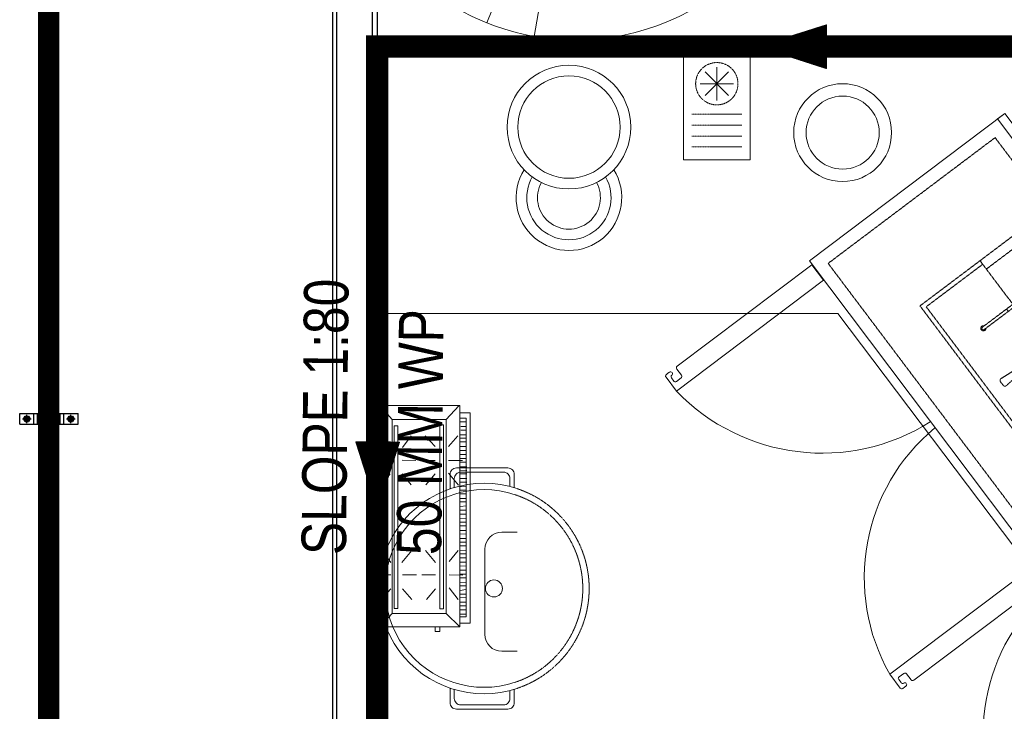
# Model space of a CAD drawing. Header units: millimetres. Extents: x 103872 to 294171, y 5570 to 32737.
# Tile 107 of 117: x 133755 to 135968, y 17818 to 19373. Entities that reach past the tile are written whole.
import ezdxf
from ezdxf.lldxf.tags import DXFTag

# ---------------------------------------------------------------- set-up
doc = ezdxf.new("R2010")
doc.units = ezdxf.units.MM
doc.header["$LTSCALE"] = 2.5
for name, pattern in [('( Hidden )', [0.375, 0.25, -0.125]), ('CENTER', [50.8, 31.75, -6.35, 6.35, -6.35]), ('DASHED', [19.05, 12.7, -6.35]), ('HIDDEN', [0.375, 0.25, -0.125]), ('HIDDEN2', [4.7625, 3.175, -1.5875]), ('HIDDENX2', [19.05, 12.7, -6.35])]:
    doc.linetypes.add(name, pattern=pattern)
for name, color, linetype, lineweight in [('00-ABM-PHE-DRAINAGE TEXT', 7, 'Continuous', 18), ('00-ABM-WASTE PIPE', 3, 'Continuous', 0), ('Dimension', 40, 'Continuous', 0), ('Flow Direction', 1, 'Continuous', 0), ('FURNITURES', 30, 'Continuous', 15), ('HATCH LIGHT', 250, 'Continuous', 0), ('HATCH MEDIUM', 251, 'Continuous', 5), ('K Equipment', 30, 'Continuous', 9), ('K Equipment UC', 251, 'Continuous', 5), ('P-LS DISCHARGE PIPE', 64, 'HIDDEN', 25), ('WALL', 132, 'Continuous', 25)]:
    doc.layers.add(name, color=color, linetype=linetype, lineweight=lineweight)
doc.layers.add('P_SUPPORT', color=7, linetype='Continuous')
doc.styles.add('arial 0.80', font='arial.ttf', dxfattribs={"width": 0.8})
tags = doc.linetypes.add('DOT2', pattern=[3.175, 0, -3.175]).pattern_tags.tags
tags[6:7] = [DXFTag(74, 4), DXFTag(75, 0), DXFTag(340, '0'), DXFTag(46, 1.0), DXFTag(50, 0.0), DXFTag(44, 0.0), DXFTag(45, 0.0)]
tags[4:5] = [DXFTag(74, 4), DXFTag(75, 0), DXFTag(340, '0'), DXFTag(46, 1.0), DXFTag(50, 0.0), DXFTag(44, 0.0), DXFTag(45, 0.0)]

# ---------------------------------------------------------------- blocks, each defined once
blk = doc.blocks.new('*U41')
at = {"color": 8}
for points in [[(0, 0), (7713.3, 0), (7713.3, -10), (0, -10)], [(0, -100), (7713.3, -100), (7713.3, -90), (0, -90)]]:
    blk.add_lwpolyline(points, close=True, dxfattribs=at)
blk = doc.blocks.new('*X3')
at = {"color": 0}
for p, q in [((-2009.81, 605.07), (-2007.35, 607.53)), ((-2009.81, 605.25), (-2007.52, 607.53)), ((-2009.81, 605.43), (-2007.7, 607.53)), ((-2009.81, 605.6), (-2007.88, 607.53)), ((-2009.81, 605.78), (-2008.05, 607.53)), ((-2009.81, 605.96), (-2008.23, 607.53)), ((-2009.81, 606.13), (-2008.41, 607.53)), ((-2009.81, 606.31), (-2008.59, 607.53)), ((-2009.81, 606.49), (-2008.76, 607.53)), ((-2009.81, 606.66), (-2008.94, 607.53)), ((-2009.81, 606.84), (-2009.12, 607.53)), ((-2009.81, 607.02), (-2009.29, 607.53)), ((-2009.81, 607.19), (-2009.47, 607.53)), ((-2009.81, 607.37), (-2009.65, 607.53)), ((-2009.81, 604.89), (-2007.27, 607.44)), ((-2009.81, 604.72), (-2007.27, 607.26)), ((-2009.81, 604.54), (-2007.27, 607.08)), ((-2009.81, 604.36), (-2007.27, 606.9)), ((-2009.81, 604.19), (-2007.27, 606.73)), ((-2009.81, 604.01), (-2007.27, 606.55)), ((-2009.81, 603.83), (-2007.27, 606.37)), ((-2009.81, 603.66), (-2007.27, 606.2)), ((-2009.81, 603.48), (-2007.27, 606.02)), ((-2009.66, 603.45), (-2007.27, 605.84)), ((-2009.49, 603.45), (-2007.27, 605.67)), ((-2009.31, 603.45), (-2007.27, 605.49)), ((-2009.13, 603.45), (-2007.27, 605.31)), ((-2008.96, 603.45), (-2007.27, 605.14)), ((-2008.78, 603.45), (-2007.27, 604.96)), ((-2008.6, 603.45), (-2007.27, 604.78)), ((-2008.42, 603.45), (-2007.27, 604.61)), ((-2008.25, 603.45), (-2007.27, 604.43)), ((-2008.07, 603.45), (-2007.27, 604.25)), ((-2007.89, 603.45), (-2007.27, 604.08)), ((-2007.72, 603.45), (-2007.27, 603.9)), ((-2007.54, 603.45), (-2007.27, 603.72)), ((-2007.36, 603.45), (-2007.27, 603.55))]:
    blk.add_line(p, q, dxfattribs=at)
blk = doc.blocks.new('A$C190E2C75')
at = {"linetype": 'HIDDEN'}
h = blk.add_hatch(dxfattribs=at)
h.set_pattern_fill('DOTS', color=8, scale=10, angle=360, style=0)
h.set_pattern_definition([(360, (155757.053, -9081.597), (7.9375, 15.875), [0, -15.875])])
h.paths.add_polyline_path([(23.6, 535), (23.6, 270.4), (756.4, 270.4), (756.4, 535)])
h = blk.add_hatch(dxfattribs=at)
h.set_pattern_fill('ANSI31', color=8, scale=2, angle=180, style=0)
h.paths.add_polyline_path([(480, 187.7), (516, 187.7), (516, 251.6), (480, 251.6), (264, 251.6), (264, 187.7)])
h.paths.add_polyline_path([(317.7, 199.2), (292.3, 199.2), (292.3, 240.1), (317.7, 240.1)], flags=16)
h.paths.add_polyline_path([(462.3, 240.1), (487.7, 240.1), (487.7, 199.2), (462.3, 199.2)], flags=16)
h = blk.add_hatch(dxfattribs=at)
h.set_pattern_fill('ANSI31', color=8, scale=10, angle=360, style=0)
h.set_pattern_definition([(45, (155757.053, -9081.597), (-22.45064, 22.45064), [])])
h.paths.add_polyline_path([(317.7, 240.1), (292.3, 240.1), (292.3, 199.2), (317.7, 199.2)])
at = {"color": 8, "linetype": 'HIDDEN', "ltscale": 1.5}
for p, q in [((23.6, 535), (756.4, 535)), ((23.6, 535), (23.6, 169.1)), ((756.4, 535), (756.4, 169.1)), ((23.6, 270.4), (756.4, 270.4)), ((0, 169.1), (490, 169.1)), ((490, 169.1), (780, 169.1)), ((244.6, 99.4), (240, 47.3)), ((255.4, 99.4), (260, 47.3)), ((524.6, 99.4), (520, 47.3)), ((535.4, 99.4), (540, 47.3)), ((255, 41.9), (245, 41.9)), ((525, 41.9), (535, 41.9))]:
    blk.add_line(p, q, dxfattribs=at)
for points in [[(0, 0), (780, 0), (780, 555), (0, 555)], [(292.3, 240.1), (292.3, 199.2), (317.7, 199.2), (317.7, 240.1)], [(487.7, 240.1), (487.7, 199.2), (462.3, 199.2), (462.3, 240.1)]]:
    blk.add_lwpolyline(points, close=True, dxfattribs=at)
for points in [[(480, 251.6), (264, 251.6)], [(264, 251.6), (264, 187.7), (480, 187.7)], [(480, 251.6), (516, 251.6)], [(516, 251.6), (516, 187.7), (480, 187.7)], [(10, 169.1), (10, 10), (770, 10), (770, 169.1)], [(122.5, 169.1), (122.5, 83.6)], [(129.3, 83.6), (129.3, 169.1)], [(650.7, 126), (650.7, 165.8)], [(657.5, 165.8), (657.5, 126)], [(244.6, 121.2), (244.6, 99.4), (255.4, 99.4), (255.4, 121.2)], [(535.4, 121.2), (535.4, 99.4), (524.6, 99.4), (524.6, 121.2)]]:
    blk.add_lwpolyline(points, dxfattribs=at)
for centre in [(188.9, 222.5), (591.1, 222.5)]:
    blk.add_circle(centre, 27.9, dxfattribs=at)
for centre, radius, start, end in [((188.9, 232.4), 27.9, 349.6881, 190.3119), ((591.1, 232.4), 27.9, 349.6881, 190.3119), ((250, 184.3), 63.4, 193.8721, 346.1279), ((250, 184.3), 58.4, 193.8721, 346.1279), ((530, 184.3), 63.4, 193.8721, 346.1279), ((530, 184.3), 58.4, 193.8721, 346.1279), ((654.1, 173.2), 8.1, 209.927, 330.073), ((125.9, 154.5), 3.38, 180, 0), ((654.1, 126), 10.1, 109.5208, 70.4792), ((654.1, 126), 8.1, 114.6216, 65.3784), ((654.1, 126), 3.38, 180, 0), ((125.9, 83.6), 5.88, 125.0673, 54.9327), ((125.9, 83.6), 3.38, 180, 0), ((245, 46.9), 5, 175, 270), ((255, 46.9), 5, 270, 5), ((525, 46.9), 5, 175, 270), ((535, 46.9), 5, 270, 5)]:
    blk.add_arc(centre, radius, start, end, dxfattribs=at)
at = {"color": 8, "linetype": 'HIDDEN', "xscale": -10, "yscale": 10, "zscale": 10}
for p in [(-19780.4, -5835.3), (-19610.4, -5835.3)]:
    blk.add_blockref('*X3', p, dxfattribs=at)
blk = doc.blocks.new('A$C7627248E')
at = {"color": 8, "ltscale": 500}
for radius in [139.1, 115.1]:
    blk.add_circle((139.1, 277), radius, dxfattribs=at)
for radius, start, end in [(118.7, 152.4744, 36.4581), (94.7, 154.8731, 34.0594), (70.7, 155.4698, 33.4627)]:
    blk.add_arc((151.4, 118.7), radius, start, end, dxfattribs=at)
blk = doc.blocks.new('A$C7a6a0475')
for p, q in [((325.4, 415.9), (289.6, 415.9)), ((249.6, 175.9), (249.6, 375.9)), ((325.4, 135.9), (289.6, 135.9))]:
    blk.add_line(p, q)
at = {"elevation": 0}
for points in [[(167.8, 518), (167.8, 552.3, -0.414214), (182.8, 567.3), (303.7, 567.3, -0.414214), (318.7, 552.3), (318.7, 520.7)], [(177.8, 521.1), (177.8, 542.3, -0.414214), (192.8, 557.3), (293.7, 557.3, -0.414214), (308.7, 542.3), (308.7, 523.5)], [(167.8, 49.3), (167.8, 15, 0.414214), (182.8, 0), (303.7, 0, 0.414214), (318.7, 15), (318.7, 46.6)], [(177.8, 46.2), (177.8, 25, 0.414214), (192.8, 10), (293.7, 10, 0.414214), (308.7, 25), (308.7, 43.8)]]:
    blk.add_lwpolyline(points, format="xyb", dxfattribs=at)
blk.add_circle((271.1, 283.7), 20)
for centre, radius, start, end in [((247.5, 283.7), 247.5, 71.6585, 288.3415), ((247.5, 283.7), 232.5, 71.6585, 288.3415), ((289.6, 375.9), 40, 90, 180), ((289.6, 175.9), 40, 180, 270)]:
    blk.add_arc(centre, radius, start, end)
at = {"linetype": 'HIDDEN2', "ltscale": 0.1}
for radius in [247.5, 232.5]:
    blk.add_arc((247.5, 283.7), radius, 288.3415, 71.6585, dxfattribs=at)
blk = doc.blocks.new('t')
for p, q in [((119721.4, -21429.1), (119721.4, -20655.6)), ((119721.4, -21429.1), (120009.1, -20711.1)), ((119721.4, -21429.1), (120195.6, -20818)), ((119721.4, -21429.1), (120383.6, -21029.3)), ((118947.9, -21429.1), (120494.9, -21429.1)), ((119721.4, -21429.1), (118988.2, -21675.7)), ((119721.4, -21429.1), (119433.7, -22147.2)), ((119721.4, -21429.1), (119586.6, -22190.8)), ((119721.4, -21429.1), (120200.7, -22036.3))]:
    blk.add_line(p, q)
blk.add_circle((119721.4, -21429.1), 773.5)
blk = doc.blocks.new('bc3')
blk.add_line((-1349.6, 0), (-1349.6, -550))
for points in [[(0, -550), (0, 0), (-1349.6, 0), (-1349.6, -550)], [(0, -20), (0, 0), (-1349.6, 0), (-1349.6, -20)]]:
    blk.add_lwpolyline(points, close=True)
at = {"linetype": 'DASHED', "ltscale": 0.03}
blk.add_lwpolyline([(-30.2, -50), (-30.2, -520), (-1319.4, -520), (-1319.4, -50)], close=True, dxfattribs=at)
for points in [[(-1325.8, -956.5, -0.414214), (-1330.1, -952.1), (-1330.1, -952.4, 0.414214), (-1334.4, -948.1), (-1334.4, -948.1, 0.414214), (-1338.8, -952.4), (-1338.8, -956.5), (-1338.8, -960.8, 0.414214), (-1334.4, -965.1), (-1295.4, -965.1), (-1295.4, -551.2), (-1338.8, -551.2), (-1338.8, -930.4, 0.414214), (-1334.4, -934.7), (-1317.1, -934.7, -0.414214), (-1312.7, -939.1), (-1312.7, -952.1, -0.414214), (-1317.1, -956.5), (-1325.8, -956.5)], [(-467.7, -956.5, 0.414214), (-463.4, -952.1), (-463.4, -952.4, -0.414214), (-459, -948.1), (-459, -948.1, -0.414214), (-454.7, -952.4), (-454.7, -956.5), (-454.7, -960.8, -0.414214), (-459, -965.1), (-498.1, -965.1), (-498.1, -551.2), (-454.7, -551.2), (-454.7, -930.4, -0.414214), (-459, -934.7), (-476.4, -934.7, 0.414214), (-480.7, -939.1), (-480.7, -952.1, 0.414214), (-476.4, -956.5), (-467.7, -956.5)], [(-24.7, -956.5, 0.414214), (-20.4, -952.1), (-20.4, -952.4, -0.414214), (-16, -948.1), (-16, -948.1, -0.414214), (-11.7, -952.4), (-11.7, -956.5), (-11.7, -960.8, -0.414214), (-16, -965.1), (-55.1, -965.1), (-55.1, -551.2), (-11.7, -551.2), (-11.7, -930.4, -0.414214), (-16, -934.7), (-33.4, -934.7, 0.414214), (-37.7, -939.1), (-37.7, -952.1, 0.414214), (-33.4, -956.5), (-24.7, -956.5)]]:
    blk.add_lwpolyline(points, format="xyb")
at = {"linetype": 'DOT2', "ltscale": 0.05}
for centre, radius, start, end in [((-1349.5, -514.1), 454.3, 276.8462, 355.3146), ((-442.1, -530.6), 438.1, 182.6905, 262.6562), ((0.9, -530.6), 438.1, 182.6905, 262.6562)]:
    blk.add_arc(centre, radius, start, end, dxfattribs=at)
blk = doc.blocks.new('cr')
at = {"color": 8}
for p, q in [((75, 133.7), (75, 208.7)), ((101.5, 144.7), (48.5, 197.8)), ((48.5, 144.7), (101.5, 197.8)), ((37.5, 171.2), (112.5, 171.2))]:
    blk.add_line(p, q, dxfattribs=at)
at = {"color": 8, "linetype": '( Hidden )'}
for p, q in [((18.9, 102.6), (131.1, 102.6)), ((18.9, 78.1), (131.1, 78.1)), ((18.9, 53.6), (131.1, 53.6)), ((18.9, 29.1), (131.1, 29.1))]:
    blk.add_line(p, q, dxfattribs=at)
at = {"color": 8}
blk.add_lwpolyline([(0, 0), (150, 0), (150, 250), (0, 250)], close=True, dxfattribs=at)
at = {"color": 8, "linetype": '( Hidden )'}
blk.add_circle((75, 171.2), 47.6, dxfattribs=at)
blk = doc.blocks.new('kjdfhjakld')
for points in [[(212.7, 83.3), (212.7, 106.6), (-261.8, 106.6), (-261.8, 83.3)], [(-261.8, 83.3), (-261.8, 106.6), (212.7, 106.6), (212.7, 83.3)], [(-241.7, 83.2), (-241.6, 97.6), (-241.6, 97.6)], [(-231.3, 85.5), (-231.2, 97.5), (-231.2, 97.5)], [(-223.3, 85.4), (-223.2, 97.5), (-223.2, 97.5)], [(-212.8, 85.3), (-212.7, 97.4), (-212.7, 97.4)], [(-204.8, 85.3), (-204.7, 97.3), (-204.7, 97.3)], [(-196.8, 85.2), (-196.7, 97.2), (-196.7, 97.2)], [(-186.3, 85.1), (-186.2, 97.1), (-186.2, 97.1)], [(-177.5, 85), (-177.4, 97.1), (-177.4, 97.1)], [(-167.9, 85), (-167.8, 97), (-167.8, 97)], [(-159.1, 84.9), (-159, 96.9), (-159, 96.9)], [(-154.7, 58.1), (-154.6, 89.4), (-154.6, 89.4)], [(-151, 84.8), (-150.9, 96.8), (-150.9, 96.8)], [(-140.6, 84.7), (-140.5, 99.2), (-140.5, 99.2)], [(-132.6, 84.7), (-132.4, 99.1), (-132.4, 99.1)], [(-124.5, 84.6), (-124.4, 99), (-124.4, 99)], [(-114.1, 84.5), (-114, 98.9), (-114, 98.9)], [(-106.1, 84.4), (-106, 98.9), (-106, 98.9)], [(-95.7, 84.3), (-95.5, 98.8), (-95.5, 98.8)], [(-87.6, 84.3), (-87.5, 98.7), (-87.5, 98.7)], [(-79.6, 84.2), (-79.5, 98.7), (-79.5, 98.7)], [(-69.2, 84.1), (-69, 98.6), (-69, 98.6)], [(-61.1, 84), (-61, 98.5), (-61, 98.5)], [(-50.7, 84), (-52.2, 98.4), (-52.2, 98.4)], [(-42.7, 83.9), (-42.6, 98.3), (-42.6, 98.3)], [(-33.9, 83.8), (-33.7, 98.3), (-33.7, 98.3)], [(-23.4, 83.7), (-23.3, 98.2), (-23.3, 98.2)], [(-15.4, 83.7), (-15.3, 98.1), (-15.3, 98.1)], [(-7.4, 83.6), (-7.3, 98), (-7.3, 98)], [(3.1, 83.5), (3.2, 98), (3.2, 98)], [(11.1, 83.4), (11.2, 97.9), (11.2, 97.9)], [(21.5, 83.3), (21.6, 97.8), (21.6, 97.8)], [(29.5, 83.3), (29.7, 97.7), (29.7, 97.7)], [(37.6, 83.2), (37.7, 97.7), (37.7, 97.7)], [(48, 83.1), (48.1, 97.6), (48.1, 97.6)], [(56, 83.1), (56.1, 97.5), (56.1, 97.5)], [(64.9, 83), (65, 97.4), (65, 97.4)], [(74.5, 84.5), (74.6, 97.3), (74.6, 97.3)], [(83.3, 84.4), (83.4, 97.3), (83.4, 97.3)], [(93, 84.4), (93.1, 97.2), (93.1, 97.2)], [(101.8, 84.3), (101.9, 97.1), (101.9, 97.1)], [(103.7, 59.6), (103.8, 90.1), (103.8, 90.1)], [(109.8, 84.2), (109.9, 97), (109.9, 97)], [(120.2, 84.1), (120.4, 97), (120.4, 97)], [(128.3, 84.1), (128.4, 96.9), (128.4, 96.9)], [(138.7, 84), (136.4, 96.8), (136.4, 96.8)], [(146.7, 83.9), (146.8, 96.7), (146.8, 96.7)], [(154.8, 83.8), (154.9, 96.7), (154.9, 96.7)], [(165.2, 83.7), (165.3, 98.2), (165.3, 98.2)], [(173.2, 83.7), (173.3, 98.1), (173.3, 98.1)], [(182, 83.6), (182.2, 98), (182.2, 98)], [(191.7, 83.5), (191.8, 98), (191.8, 98)], [(-247.4, 52.9), (-278.2, 80.9), (-278.2, 80.9)], [(-186, 58.2), (-210, 79.1), (-210, 79.1)], [(-125.8, 58), (-99.3, 80.4), (-99.3, 80.4)], [(73.2, 59.7), (48.4, 79.9), (48.4, 79.9)], [(132.6, 59.5), (159.2, 79.5), (159.2, 79.5)], [(190.4, 52.9), (221, 83.3), (221, 83.3)], [(-186.1, 27.7), (-210.3, 5.3), (-210.3, 5.3)], [(-154.8, 27.6), (-154.9, -3.7), (-154.9, -3.7)], [(-124.3, 27.5), (-99.5, 6.5), (-99.5, 6.5)], [(75.5, 28.4), (48.2, 6), (48.2, 6)], [(103.6, 28.3), (103.5, -2.2), (103.5, -2.2)], [(134.9, 28.2), (158.9, 8.1), (158.9, 8.1)], [(220.8, 28), (231.2, 27.9), (231.3, 38.4), (220.8, 38.4)], [(-155.1, -46.3), (-155, -15.8), (-155, -15.8)], [(103.4, -45.5), (103.5, -14.2), (103.5, -14.2)], [(-183.9, -46.2), (-210.4, -26), (-210.4, -26)], [(-124.6, -46.4), (-99.6, -26.4), (-99.6, -26.4)], [(75.3, -47), (48.1, -24.5), (48.1, -24.5)], [(134.7, -45.6), (158.8, -24.8), (158.8, -24.8)], [(-247.4, -69.3), (-278.8, -97.2), (-278.8, -97.2)], [(-184, -73.5), (-210.6, -93.4), (-210.6, -93.4)], [(-155.1, -73.6), (-155.2, -104.1), (-155.2, -104.1)], [(-124.6, -73.7), (-99.8, -93.8), (-99.8, -93.8)], [(75.2, -71.9), (47.9, -92.7), (47.9, -92.7)], [(103.3, -72), (103.2, -103.3), (103.2, -103.3)], [(134.6, -72.1), (158.6, -93), (158.6, -93)], [(190.4, -69.3), (220.4, -97.2), (220.4, -97.2)]]:
    blk.add_lwpolyline(points)
for points in [[(198.2, 97.9), (-249.8, 97.9), (-249.8, 83.3), (198.2, 83.2)], [(221, 83.3), (-278.8, 83.3), (-278.8, -97.2), (221, -97.2)], [(190.4, 52.9), (190.4, -69.3), (-247.4, -69.3), (-247.4, 52.9)], [(-247.4, -69.3), (190.4, -69.3), (190.4, 52.9), (-247.4, 52.9)], [(179.9, 46.6), (-235, 46.6), (-235, 38.3), (179.9, 38.3)], [(-235, 38.3), (179.9, 38.3), (179.9, 46.6), (-235, 46.6)], [(179.6, -56.2), (-233, -56.2), (-233, -64.5), (179.6, -64.5)], [(-233, -64.5), (179.6, -64.5), (179.6, -56.2), (-233, -56.2)]]:
    blk.add_lwpolyline(points, close=True)
blk = doc.blocks.new('ARCH')
at = {"layer": 'FURNITURES', "color": 8}
for p, q in [((115720.8, 19312.6), (117440.3, 19312.6)), ((115720.8, 18712.6), (116757.1, 18712.6)), ((117513.1, 17709.1), (116757.1, 18712.6))]:
    blk.add_line(p, q, dxfattribs=at)
for radius in [110, 82.2]:
    blk.add_circle((116767.7, 19119.1), radius, dxfattribs=at)
at = {"layer": 'HATCH MEDIUM', "color": 8, "linetype": '( Hidden )'}
blk.add_lwpolyline([(116475.7, 23100, 0.012104), (116626.4, 22552.9), (116848.5, 21889.1, 0.171223), (121824.6, 15883), (122435.6, 15541.4, 0.03154), (123786.4, 14943)], format="xyb", dxfattribs=at)
at = {"layer": 'FURNITURES', "color": 8}
blk.add_blockref('cr', (116409.8, 19057.9), dxfattribs=at)
at = {"layer": 'HATCH LIGHT', "color": 8, "linetype": 'HIDDENX2', "xscale": 0.99679135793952, "yscale": 0.99679135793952, "zscale": 0.99679135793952, "rotation": 270}
blk.add_blockref('kjdfhjakld', (115823.8, 18227.6), dxfattribs=at)
at = {"layer": 'HATCH MEDIUM', "color": 8, "xscale": 0.6936824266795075, "yscale": 0.6936824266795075, "zscale": 0.6936824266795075}
blk.add_blockref('t', (33118.8, 34729), dxfattribs=at)
at = {"layer": 'K Equipment', "color": 8}
for name, p, rotation in [('A$C7627248E', (115992.1, 18866.2), 355.5337547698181), ('A$C190E2C75', (116941.6, 18729.3), 306.9939748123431)]:
    blk.add_blockref(name, p, dxfattribs=dict(at, rotation=rotation))
at = {"layer": 'K Equipment UC', "color": 8, "linetype": 'HIDDENX2', "ltscale": 10, "rotation": 306.9939748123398}
blk.add_blockref('bc3', (117944.3, 18084.1), dxfattribs=at)
at = {"layer": 'K Equipment UC', "color": 8, "xscale": 0.9559158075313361, "yscale": 0.9559158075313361, "zscale": 0.9559158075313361}
blk.add_blockref('A$C7a6a0475', (115724.6, 17822.7, -0.6), dxfattribs=at)
at = {"layer": 'WALL', "color": 8, "xscale": -1, "rotation": 89.99999999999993}
blk.add_blockref('*U41', (115620.8, 21923.9), dxfattribs=at)
blk = doc.blocks.new('arrow direction')
at = {"linetype": 'Continuous'}
h = blk.add_hatch(dxfattribs=at)
h.set_pattern_fill('ANSI31', color=256, scale=1.5)
h.set_pattern_definition([(45, (14896.56726, 162392.98008), (-0.13258252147, 0.13258252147), [])])
h.paths.add_polyline_path([(-46.3, -29.7), (46.3, 0), (24.2, 7.1), (-46.3, 29.7)])
blk.add_lwpolyline([(-46.3, -29.7), (46.3, 0), (46.3, 0), (-46.3, 29.7)], close=True, dxfattribs=at)

msp = doc.modelspace()

# ---------------------------------------------------------------- block references
at = {"layer": 'Dimension'}
msp.add_blockref('ARCH', (18837.3, 0), dxfattribs=at)

# ---------------------------------------------------------------- next in the draw order: hatches: boundary and pattern name
at = {"layer": 'P_SUPPORT'}
h = msp.add_hatch(color=8, dxfattribs=at)
h.set_gradient(color1=(128, 128, 128), one_color=1, tint=1, name='SPHERICAL')
h.paths.add_polyline_path([(133770.7, 18468.7), (133770.7, 18475.1), (133777.1, 18475.1, -0.414214)])
h.paths.add_polyline_path([(133777.1, 18475.1), (133770.7, 18475.1), (133770.7, 18481.5, -0.414214)])
h.paths.add_polyline_path([(133770.7, 18475.1), (133764.3, 18475.1, -0.414214), (133770.7, 18481.5)])
h.paths.add_polyline_path([(133770.7, 18468.7, -0.414214), (133764.3, 18475.1), (133770.7, 18475.1)])
h = msp.add_hatch(color=8, dxfattribs=at)
h.set_gradient(color1=(128, 128, 128), one_color=1, tint=1, name='SPHERICAL')
h.paths.add_polyline_path([(133821.6, 18465.9), (133821.6, 18475.1), (133830.8, 18475.1, -0.414214)])
h.paths.add_polyline_path([(133830.8, 18475.1), (133821.6, 18475.1), (133821.6, 18484.3, -0.414214)])
h.paths.add_polyline_path([(133821.6, 18475.1), (133812.4, 18475.1, -0.414214), (133821.6, 18484.3)])
h.paths.add_polyline_path([(133821.6, 18465.9, -0.414214), (133812.4, 18475.1), (133821.6, 18475.1)])
h = msp.add_hatch(color=8, dxfattribs=at)
h.set_gradient(color1=(128, 128, 128), one_color=1, tint=1, name='SPHERICAL')
h.paths.add_polyline_path([(133869.9, 18468.7), (133869.9, 18475.1), (133876.3, 18475.1, -0.414214)])
h.paths.add_polyline_path([(133876.3, 18475.1), (133869.9, 18475.1), (133869.9, 18481.5, -0.414214)])
h.paths.add_polyline_path([(133869.9, 18475.1), (133863.5, 18475.1, -0.414214), (133869.9, 18481.5)])
h.paths.add_polyline_path([(133869.9, 18468.7, -0.414214), (133863.5, 18475.1), (133869.9, 18475.1)])

# ---------------------------------------------------------------- next in the draw order: linework, layer by layer
at = {"layer": '00-ABM-WASTE PIPE', "const_width": 50, "elevation": -37300.9}
msp.add_lwpolyline([(136327.6, 18917.1), (136467.5, 19010.8), (136267.7, 19312.6), (134558.2, 19312.6), (134558.2, 17158.2)], dxfattribs=at)
at = {"layer": 'P-LS DISCHARGE PIPE', "linetype": 'HIDDEN', "ltscale": 400, "const_width": 48}
msp.add_lwpolyline([(133820, 8661.4), (133820, 23590.9)], dxfattribs=at)
at = {"layer": 'P_SUPPORT'}
for p, q in [((133754.7, 18463.1, 1.4), (133754.7, 18487.1, 1.4)), ((133754.7, 18487.1, 1.4), (133885.9, 18487.1, 1.4)), ((133786.7, 18463.1, -0.1), (133786.7, 18487.1, -0.1)), ((133794.7, 18463.1), (133794.7, 18487.1)), ((133845.9, 18463.1), (133845.9, 18487.1)), ((133853.9, 18463.1, -0.1), (133853.9, 18487.1, -0.1)), ((133885.9, 18463.1, 1.4), (133885.9, 18487.1, 1.4)), ((133754.7, 18463.1), (133885.9, 18463.1))]:
    msp.add_line(p, q, dxfattribs=at)
at = {"layer": 'P_SUPPORT', "color": 8, "linetype": 'CENTER', "ltscale": 0.02}
for p, q in [((133761.1, 18475.1, 1.2), (133780.3, 18475.1, 1.2)), ((133770.7, 18465.5, 1.2), (133770.7, 18484.7, 1.2)), ((133860.3, 18475.1, 1.2), (133879.5, 18475.1, 1.2)), ((133869.9, 18465.5, 1.2), (133869.9, 18484.7, 1.2))]:
    msp.add_line(p, q, dxfattribs=at)
at = {"layer": 'P_SUPPORT', "elevation": 1.2}
for points in [[(133767, 18468.7), (133763.3, 18475.1), (133767, 18481.5), (133774.4, 18481.5), (133778.1, 18475.1), (133774.4, 18468.7)], [(133866.2, 18468.7), (133862.5, 18475.1), (133866.2, 18481.5), (133873.6, 18481.5), (133877.3, 18475.1), (133873.6, 18468.7)]]:
    msp.add_lwpolyline(points, close=True, dxfattribs=at)
at = {"layer": 'P_SUPPORT'}
msp.add_lwpolyline([(133816.3, 18465.9), (133811, 18475.1), (133816.3, 18484.3), (133826.9, 18484.3), (133832.2, 18475.1), (133826.9, 18465.9)], close=True, dxfattribs=at)
for centre, radius in [((133770.7, 18475.1, 1.2), 6.4), ((133821.6, 18475.1), 9.2), ((133869.9, 18475.1, 1.2), 6.4)]:
    msp.add_circle(centre, radius, dxfattribs=at)

# ---------------------------------------------------------------- next in the draw order: block references
at = {"layer": 'Flow Direction', "xscale": -1.657176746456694, "yscale": 1.657176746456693, "zscale": 1.657176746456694}
for p, rotation in [((135492, 19312.8), 359.8352998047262), ((134559.2, 18346.7), 89.8352998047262)]:
    msp.add_blockref('arrow direction', p, dxfattribs=dict(at, rotation=rotation))

# ---------------------------------------------------------------- next in the draw order: texts
at = {"layer": '00-ABM-PHE-DRAINAGE TEXT', "style": 'arial 0.80', "width": 0.8}
for s, p in [('SLOPE 1:80', (134488.2, 18168.8)), ('50 MM WP', (134702.2, 18168.8))]:
    msp.add_text(s, height=100, rotation=89.4421, dxfattribs=at).set_placement(p)

doc.saveas('drawing.dxf')
